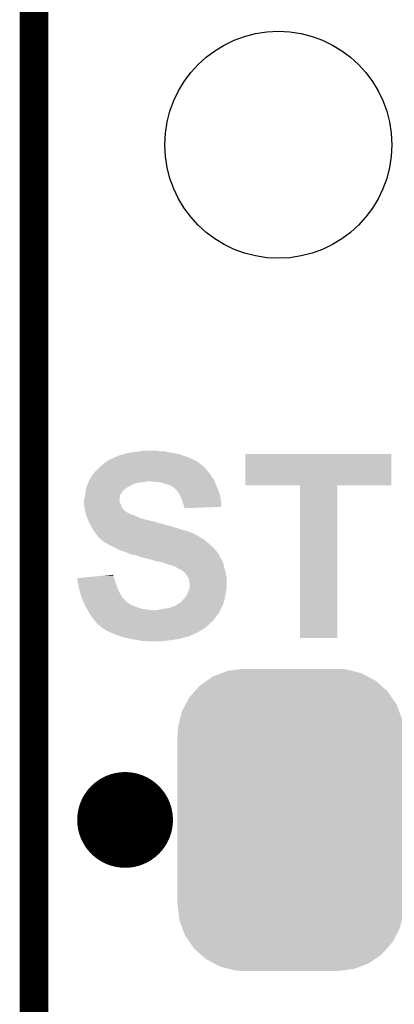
# Model space of a CAD drawing. Extents: x -0.05 to 0.95, y -0.15 to 2.1.
# Tile 25 of 51: x -0.053 to 0.0252, y 1.1315 to 1.3371. Entities that reach past the tile are written whole.
import ezdxf

# ---------------------------------------------------------------- set-up
doc = ezdxf.new("R2010")
doc.units = 0
doc.layers.get('0').update_dxf_attribs({"linetype": 'CONTINUOUS'})
for name, color, linetype in [('LTE_IOT_13_CLICK_V101A_GKO', 9, 'CONTINUOUS'), ('LTE_IOT_13_CLICK_V101A_GTO', 11, 'CONTINUOUS'), ('LTE_IOT_13_CLICK_V101A_GTS', 8, 'CONTINUOUS')]:
    doc.layers.add(name, color=color, linetype=linetype)

# ---------------------------------------------------------------- blocks, each defined once
blk = doc.blocks.new('CUSTOM_171')
for points in [[(-0.01451, 0.03062), (-0.01315, 0.03114), (0.01479, 0.03062), (0.01274, 0.03114)], [(-0.01315, 0.03114), (-0.01076, 0.03144), (0.01274, 0.03114), (0.01157, 0.03144)], [(-0.01076, 0.03144), (-0.00985, 0.03155), (0.01157, 0.03144), (0.00985, 0.03155)], [(-0.01898, 0.02807), (-0.01755, 0.02906), (0.01884, 0.02807), (0.01772, 0.02906)], [(-0.01755, 0.02906), (-0.01625, 0.02996), (0.01772, 0.02906), (0.01604, 0.02996)], [(-0.01625, 0.02996), (-0.01451, 0.03062), (0.01604, 0.02996), (0.01479, 0.03062)], [(-0.02119, 0.02558), (-0.02007, 0.02685), (0.02107, 0.02558), (0.0202, 0.02685)], [(-0.02007, 0.02685), (-0.01898, 0.02807), (0.0202, 0.02685), (0.01884, 0.02807)], [(-0.02197, 0.02411), (-0.02119, 0.02558), (0.02208, 0.02411), (0.02107, 0.02558)], [(-0.02315, 0.021), (-0.02274, 0.02264), (0.02325, 0.021), (0.02263, 0.02264)], [(-0.02274, 0.02264), (-0.02197, 0.02411), (0.02263, 0.02264), (0.02208, 0.02411)], [(-0.02354, 0.01942), (-0.02315, 0.021), (0.02344, 0.01942), (0.02325, 0.021)], [(-0.02365, 0.0177), (-0.02354, 0.01942), (0.02365, 0.0177), (0.02344, 0.01942)], [(-0.0237, -0.0177), (-0.0237, 0.0177), (0.0237, -0.0177), (0.0237, 0.0177)], [(-0.02344, -0.01942), (-0.02365, -0.0177), (0.02354, -0.01942), (0.02365, -0.0177)], [(-0.02325, -0.021), (-0.02344, -0.01942), (0.02315, -0.021), (0.02354, -0.01942)], [(-0.02263, -0.02264), (-0.02325, -0.021), (0.02274, -0.02264), (0.02315, -0.021)], [(-0.02208, -0.02411), (-0.02263, -0.02264), (0.02197, -0.02411), (0.02274, -0.02264)], [(-0.02107, -0.02558), (-0.02208, -0.02411), (0.02119, -0.02558), (0.02197, -0.02411)], [(-0.0202, -0.02685), (-0.02107, -0.02558), (0.02007, -0.02685), (0.02119, -0.02558)], [(-0.01884, -0.02807), (-0.0202, -0.02685), (0.01898, -0.02807), (0.02007, -0.02685)], [(-0.01772, -0.02906), (-0.01884, -0.02807), (0.01755, -0.02906), (0.01898, -0.02807)], [(-0.01604, -0.02996), (-0.01772, -0.02906), (0.01625, -0.02996), (0.01755, -0.02906)], [(-0.01479, -0.03062), (-0.01604, -0.02996), (0.01451, -0.03062), (0.01625, -0.02996)], [(-0.01274, -0.03114), (-0.01479, -0.03062), (0.01315, -0.03114), (0.01451, -0.03062)], [(-0.01157, -0.03144), (-0.01274, -0.03114), (0.01076, -0.03144), (0.01315, -0.03114)], [(-0.00985, -0.03155), (-0.01157, -0.03144), (0.00985, -0.03155), (0.01076, -0.03144)]]:
    blk.add_solid(points)
blk = doc.blocks.new('ROUND_87')
blk.add_circle((0, 0), 0.0237)

msp = doc.modelspace()

# ---------------------------------------------------------------- linework, layer by layer
at = {"layer": 'LTE_IOT_13_CLICK_V101A_GKO', "const_width": 0.006}
msp.add_lwpolyline([(-0.05, -0.15), (-0.05, 2.01)], dxfattribs=at)
at = {"layer": 'LTE_IOT_13_CLICK_V101A_GTO', "const_width": 0.01}
msp.add_lwpolyline([(-0.036, 1.17, 1), (-0.026, 1.17, 1)], format="xyb", close=True, dxfattribs=at)
at = {"layer": 'LTE_IOT_13_CLICK_V101A_GTO'}
for points in [[(-0.0323, 1.2461), (-0.032, 1.2462), (-0.0189, 1.2461), (-0.01917, 1.2462)], [(-0.032, 1.2462), (-0.0315, 1.2463), (-0.01917, 1.2462), (-0.01943, 1.2463)], [(-0.0315, 1.2463), (-0.03125, 1.2464), (-0.01943, 1.2463), (-0.0197, 1.2464)], [(-0.03125, 1.2464), (-0.031, 1.2465), (-0.0197, 1.2464), (-0.0203, 1.2465)], [(-0.031, 1.2465), (-0.0299, 1.2467), (-0.0203, 1.2465), (-0.0215, 1.2467)], [(-0.0299, 1.2467), (-0.0286, 1.2469), (-0.0215, 1.2467), (-0.0224, 1.2469)], [(-0.0286, 1.2469), (-0.0279, 1.247), (-0.0224, 1.2469), (-0.0231, 1.247)], [(-0.0279, 1.247), (-0.0272, 1.2471), (-0.0238, 1.247), (-0.0244, 1.2471)], [(-0.0059, 1.2399), (-0.0059, 1.2464), (0.0246, 1.2399), (0.0246, 1.2464)], [(-0.0059, 1.2464), (-0.0059, 1.2464), (0.0246, 1.2464), (-0.0059, 1.2464)], [(-0.0361, 1.2439), (-0.03533, 1.2445), (-0.0147, 1.2439), (-0.0155, 1.2445)], [(-0.03533, 1.2445), (-0.0352, 1.2446), (-0.0155, 1.2445), (-0.01564, 1.2446)], [(-0.0352, 1.2446), (-0.0346, 1.245), (-0.01564, 1.2446), (-0.0162, 1.245)], [(-0.0346, 1.245), (-0.0343, 1.2452), (-0.0162, 1.245), (-0.01665, 1.2452)], [(-0.0343, 1.2452), (-0.0332, 1.2457), (-0.01665, 1.2452), (-0.01777, 1.2457)], [(-0.0332, 1.2457), (-0.0331, 1.2457), (-0.01777, 1.2457), (-0.01778, 1.2457)], [(-0.0331, 1.2457), (-0.033, 1.2458), (-0.01778, 1.2457), (-0.018, 1.2458)], [(-0.033, 1.2458), (-0.0326, 1.246), (-0.018, 1.2458), (-0.0186, 1.246)], [(-0.0326, 1.246), (-0.0323, 1.2461), (-0.0186, 1.246), (-0.0189, 1.2461)], [(-0.0379, 1.242), (-0.0377, 1.2422), (-0.01308, 1.242), (-0.0132, 1.2422)], [(-0.0377, 1.2422), (-0.0376, 1.2423), (-0.0132, 1.2422), (-0.0133, 1.2423)], [(-0.0376, 1.2423), (-0.03737, 1.2426), (-0.0133, 1.2423), (-0.0136, 1.2426)], [(-0.03737, 1.2426), (-0.0373, 1.2427), (-0.0136, 1.2426), (-0.01367, 1.2427)], [(-0.0373, 1.2427), (-0.0366, 1.2434), (-0.01367, 1.2427), (-0.0142, 1.2434)], [(-0.0366, 1.2434), (-0.0364, 1.2436), (-0.0142, 1.2434), (-0.0144, 1.2436)], [(-0.0364, 1.2436), (-0.0363, 1.2437), (-0.0144, 1.2436), (-0.0146, 1.2437)], [(-0.0363, 1.2437), (-0.0361, 1.2439), (-0.0146, 1.2437), (-0.0147, 1.2439)], [(-0.0389, 1.2399), (-0.03882, 1.2401), (-0.0297, 1.2399), (-0.0293, 1.2401)], [(-0.03882, 1.2401), (-0.0387, 1.2404), (-0.0293, 1.2401), (-0.0284, 1.2404)], [(-0.0387, 1.2404), (-0.03862, 1.2406), (-0.0284, 1.2404), (-0.0268, 1.2406)], [(-0.03862, 1.2406), (-0.03858, 1.2407), (-0.0268, 1.2406), (-0.0262, 1.2407)], [(-0.03858, 1.2407), (-0.0385, 1.2409), (-0.0123, 1.2407), (-0.0124, 1.2409)], [(-0.0385, 1.2409), (-0.03838, 1.2411), (-0.0124, 1.2409), (-0.0125, 1.2411)], [(-0.03838, 1.2411), (-0.03802, 1.2417), (-0.0125, 1.2411), (-0.0129, 1.2417)], [(-0.03802, 1.2417), (-0.0379, 1.2419), (-0.0129, 1.2417), (-0.01302, 1.2419)], [(-0.0379, 1.2419), (-0.0379, 1.242), (-0.01302, 1.2419), (-0.01308, 1.242)], [(-0.0245, 1.2406), (-0.0257, 1.2407), (-0.01225, 1.2406), (-0.0123, 1.2407)], [(-0.0235, 1.2405), (-0.0245, 1.2406), (-0.0122, 1.2405), (-0.01225, 1.2406)], [(-0.0227, 1.2402), (-0.0235, 1.2405), (-0.01209, 1.2402), (-0.0122, 1.2405)], [(-0.022, 1.24), (-0.0227, 1.2402), (-0.01201, 1.24), (-0.01209, 1.2402)], [(-0.0215, 1.2398), (-0.022, 1.24), (-0.01194, 1.2398), (-0.01201, 1.24)], [(-0.03933, 1.2379), (-0.0393, 1.2381), (-0.032, 1.2379), (-0.03185, 1.2381)], [(-0.0393, 1.2381), (-0.03928, 1.2383), (-0.03185, 1.2381), (-0.0317, 1.2383)], [(-0.03928, 1.2383), (-0.03921, 1.2389), (-0.0317, 1.2383), (-0.0313, 1.2389)], [(-0.03921, 1.2389), (-0.0392, 1.239), (-0.0313, 1.2389), (-0.0312, 1.239)], [(-0.0392, 1.239), (-0.03913, 1.2392), (-0.0312, 1.239), (-0.031, 1.2392)], [(-0.03913, 1.2392), (-0.03897, 1.2397), (-0.0309, 1.2392), (-0.0301, 1.2397)], [(-0.03913, 1.2392), (-0.03913, 1.2392), (-0.031, 1.2392), (-0.0309, 1.2392)], [(-0.03897, 1.2397), (-0.0389, 1.2399), (-0.0301, 1.2397), (-0.0297, 1.2399)], [(-0.0213, 1.2397), (-0.0215, 1.2398), (-0.0119, 1.2397), (-0.01194, 1.2398)], [(-0.0211, 1.2396), (-0.0213, 1.2397), (-0.01186, 1.2396), (-0.0119, 1.2397)], [(-0.0209, 1.2394), (-0.0211, 1.2396), (-0.01177, 1.2394), (-0.01186, 1.2396)], [(-0.0204, 1.239), (-0.0208, 1.2394), (-0.0116, 1.239), (-0.01177, 1.2394)], [(-0.0202, 1.2388), (-0.0204, 1.239), (-0.01153, 1.2388), (-0.0116, 1.239)], [(-0.01977, 1.2382), (-0.0202, 1.2388), (-0.0113, 1.2382), (-0.01153, 1.2388)], [(-0.0197, 1.2381), (-0.01977, 1.2382), (-0.01128, 1.2381), (-0.0113, 1.2382)], [(-0.0194, 1.2375), (-0.0197, 1.2381), (-0.01114, 1.2375), (-0.01128, 1.2381)], [(0.0055, 1.208), (0.0055, 1.2399), (0.0133, 1.208), (0.0133, 1.2399)], [(0.0055, 1.2399), (0.0055, 1.2399), (0.0133, 1.2399), (0.0246, 1.2399)], [(-0.0396, 1.2369), (-0.0394, 1.2374), (-0.0321, 1.2369), (-0.0321, 1.2374)], [(-0.0396, 1.2364), (-0.0396, 1.2369), (-0.0321, 1.2364), (-0.0321, 1.2369)], [(-0.03957, 1.2361), (-0.0396, 1.2364), (-0.032, 1.2361), (-0.0321, 1.2364)], [(-0.03952, 1.2357), (-0.03957, 1.2361), (-0.0318, 1.2357), (-0.032, 1.2361)], [(-0.0394, 1.2374), (-0.03933, 1.2379), (-0.0321, 1.2374), (-0.032, 1.2379)], [(-0.0191, 1.2367), (-0.0194, 1.2375), (-0.01097, 1.2367), (-0.01114, 1.2375)], [(-0.019, 1.2364), (-0.0191, 1.2367), (-0.0109, 1.2364), (-0.01097, 1.2367)], [(-0.0189, 1.2361), (-0.019, 1.2364), (-0.0109, 1.2361), (-0.0109, 1.2364)], [(-0.0187, 1.2356), (-0.0189, 1.2361), (-0.0109, 1.2356), (-0.0109, 1.2361)], [(-0.0395, 1.2355), (-0.03952, 1.2357), (-0.03175, 1.2355), (-0.0318, 1.2357)], [(-0.03948, 1.2353), (-0.0395, 1.2355), (-0.0317, 1.2353), (-0.03175, 1.2355)], [(-0.03943, 1.2349), (-0.03948, 1.2353), (-0.0314, 1.2349), (-0.0317, 1.2353)], [(-0.0394, 1.2347), (-0.03943, 1.2349), (-0.0312, 1.2347), (-0.0314, 1.2349)], [(-0.03934, 1.2345), (-0.0394, 1.2347), (-0.031, 1.2345), (-0.0312, 1.2347)], [(-0.03929, 1.2343), (-0.03934, 1.2345), (-0.0307, 1.2343), (-0.031, 1.2345)], [(-0.03926, 1.2342), (-0.03929, 1.2343), (-0.0305, 1.2342), (-0.0307, 1.2343)], [(-0.03923, 1.2341), (-0.03926, 1.2342), (-0.0302, 1.2341), (-0.0305, 1.2342)], [(-0.03917, 1.2339), (-0.03923, 1.2341), (-0.03, 1.2339), (-0.0302, 1.2341)], [(-0.03914, 1.2338), (-0.03917, 1.2339), (-0.0296, 1.2338), (-0.03, 1.2339)], [(-0.03903, 1.2334), (-0.03914, 1.2338), (-0.0286, 1.2334), (-0.0296, 1.2338)], [(-0.01863, 1.2354), (-0.0187, 1.2356), (-0.0109, 1.2354), (-0.0109, 1.2356)], [(-0.0186, 1.2353), (-0.01863, 1.2354), (-0.01347, 1.2353), (-0.0109, 1.2354)], [(-0.0186, 1.2351), (-0.0186, 1.2353), (-0.0186, 1.2351), (-0.01347, 1.2353)], [(-0.039, 1.2333), (-0.03903, 1.2334), (-0.0284, 1.2333), (-0.0286, 1.2334)], [(-0.03891, 1.2331), (-0.039, 1.2333), (-0.028, 1.2331), (-0.0284, 1.2333)], [(-0.03883, 1.2329), (-0.03891, 1.2331), (-0.0274, 1.2329), (-0.028, 1.2331)], [(-0.03866, 1.2325), (-0.03883, 1.2329), (-0.0258, 1.2325), (-0.0274, 1.2329)], [(-0.03857, 1.2323), (-0.03866, 1.2325), (-0.0249, 1.2323), (-0.0258, 1.2325)], [(-0.03844, 1.232), (-0.03857, 1.2323), (-0.0239, 1.232), (-0.0249, 1.2323)], [(-0.0384, 1.2319), (-0.03844, 1.232), (-0.0236, 1.2319), (-0.0239, 1.232)], [(-0.03835, 1.2318), (-0.0384, 1.2319), (-0.023, 1.2318), (-0.0234, 1.2319)], [(-0.03824, 1.2316), (-0.03835, 1.2318), (-0.0225, 1.2316), (-0.023, 1.2318)], [(-0.03818, 1.2315), (-0.03824, 1.2316), (-0.022, 1.2315), (-0.0225, 1.2316)], [(-0.03807, 1.2313), (-0.03818, 1.2315), (-0.0214, 1.2313), (-0.022, 1.2315)], [(-0.03796, 1.2311), (-0.03807, 1.2313), (-0.0207, 1.2311), (-0.0214, 1.2313)], [(-0.0378, 1.2308), (-0.03796, 1.2311), (-0.01972, 1.2308), (-0.0207, 1.2311)], [(-0.03774, 1.2307), (-0.0378, 1.2308), (-0.0194, 1.2307), (-0.01972, 1.2308)], [(-0.0375, 1.2303), (-0.03774, 1.2307), (-0.018, 1.2303), (-0.0194, 1.2307)], [(-0.03712, 1.2298), (-0.0375, 1.2303), (-0.0167, 1.2298), (-0.018, 1.2303)], [(-0.0369, 1.2295), (-0.03712, 1.2298), (-0.0161, 1.2295), (-0.0167, 1.2298)], [(-0.03667, 1.2292), (-0.0369, 1.2295), (-0.0156, 1.2292), (-0.0161, 1.2295)], [(-0.0366, 1.2291), (-0.03667, 1.2292), (-0.0155, 1.2291), (-0.0155, 1.2292)], [(-0.03667, 1.2292), (-0.03667, 1.2292), (-0.0155, 1.2292), (-0.0156, 1.2292)], [(-0.0364, 1.2289), (-0.0366, 1.2291), (-0.0151, 1.2289), (-0.0155, 1.2291)], [(-0.0362, 1.2288), (-0.0364, 1.2289), (-0.01493, 1.2288), (-0.0151, 1.2289)], [(-0.0361, 1.2286), (-0.0362, 1.2288), (-0.0146, 1.2286), (-0.01493, 1.2288)], [(-0.0356, 1.2282), (-0.0361, 1.2286), (-0.01412, 1.2282), (-0.0146, 1.2286)], [(-0.0349, 1.2278), (-0.0356, 1.2282), (-0.01364, 1.2278), (-0.01412, 1.2282)], [(-0.0346, 1.2276), (-0.0349, 1.2278), (-0.0134, 1.2276), (-0.01364, 1.2278)], [(-0.0343, 1.2274), (-0.0346, 1.2276), (-0.01317, 1.2274), (-0.0134, 1.2276)], [(-0.0336, 1.2271), (-0.0343, 1.2274), (-0.01283, 1.2271), (-0.01317, 1.2274)], [(-0.0332, 1.2269), (-0.0336, 1.2271), (-0.0126, 1.2269), (-0.01283, 1.2271)], [(-0.0322, 1.2264), (-0.0332, 1.2269), (-0.01216, 1.2264), (-0.0126, 1.2269)], [(-0.03136, 1.2261), (-0.0322, 1.2264), (-0.0119, 1.2261), (-0.01216, 1.2264)], [(-0.0308, 1.2259), (-0.03136, 1.2261), (-0.01175, 1.2259), (-0.0119, 1.2261)], [(-0.0301, 1.2256), (-0.0308, 1.2259), (-0.01153, 1.2256), (-0.01175, 1.2259)], [(-0.0295, 1.2254), (-0.0301, 1.2256), (-0.01138, 1.2254), (-0.01153, 1.2256)], [(-0.0288, 1.2253), (-0.0295, 1.2254), (-0.0113, 1.2253), (-0.01138, 1.2254)], [(-0.0283, 1.2251), (-0.0288, 1.2253), (-0.0113, 1.2251), (-0.0113, 1.2253)], [(-0.028, 1.225), (-0.0283, 1.2251), (-0.01123, 1.225), (-0.0113, 1.2251)], [(-0.0276, 1.2249), (-0.028, 1.225), (-0.01117, 1.2249), (-0.01123, 1.225)], [(-0.0274, 1.2248), (-0.0276, 1.2249), (-0.0111, 1.2248), (-0.01117, 1.2249)], [(-0.0257, 1.2244), (-0.0273, 1.2248), (-0.01086, 1.2244), (-0.0111, 1.2248)], [(-0.02535, 1.2243), (-0.0257, 1.2244), (-0.0108, 1.2243), (-0.01086, 1.2244)], [(-0.0243, 1.224), (-0.02535, 1.2243), (-0.01067, 1.224), (-0.0108, 1.2243)], [(-0.0237, 1.2239), (-0.0243, 1.224), (-0.01063, 1.2239), (-0.01067, 1.224)], [(-0.0232, 1.2238), (-0.0237, 1.2239), (-0.01059, 1.2238), (-0.01063, 1.2239)], [(-0.0228, 1.2236), (-0.0232, 1.2238), (-0.0105, 1.2236), (-0.01059, 1.2238)], [(-0.0224, 1.2235), (-0.0228, 1.2236), (-0.01048, 1.2235), (-0.0105, 1.2236)], [(-0.0218, 1.2233), (-0.0224, 1.2235), (-0.01043, 1.2233), (-0.01048, 1.2235)], [(-0.0214, 1.2232), (-0.0218, 1.2233), (-0.01041, 1.2232), (-0.01043, 1.2233)], [(-0.0212, 1.2231), (-0.0214, 1.2232), (-0.01039, 1.2231), (-0.01041, 1.2232)], [(-0.0204, 1.2228), (-0.0211, 1.2231), (-0.01032, 1.2228), (-0.01039, 1.2231)], [(-0.02023, 1.2227), (-0.0204, 1.2228), (-0.0103, 1.2227), (-0.01032, 1.2228)], [(-0.0199, 1.2225), (-0.02023, 1.2227), (-0.01024, 1.2225), (-0.0103, 1.2227)], [(-0.0194, 1.2223), (-0.0199, 1.2225), (-0.01018, 1.2223), (-0.01024, 1.2225)], [(-0.019, 1.222), (-0.0194, 1.2223), (-0.01009, 1.222), (-0.01018, 1.2223)], [(-0.0187, 1.2218), (-0.019, 1.222), (-0.01003, 1.2218), (-0.01009, 1.222)], [(-0.0186, 1.2217), (-0.0187, 1.2218), (-0.01, 1.2217), (-0.01003, 1.2218)], [(-0.0184, 1.2215), (-0.0186, 1.2217), (-0.00997, 1.2215), (-0.01, 1.2217)], [(-0.0184, 1.2214), (-0.0184, 1.2215), (-0.00995, 1.2214), (-0.00997, 1.2215)], [(-0.041, 1.2205), (-0.03993, 1.2206), (-0.03327, 1.2205), (-0.0333, 1.2206)], [(-0.0409, 1.2199), (-0.041, 1.2205), (-0.0331, 1.2199), (-0.03327, 1.2205)], [(-0.0408, 1.2193), (-0.0409, 1.2199), (-0.03288, 1.2193), (-0.0331, 1.2199)], [(-0.03993, 1.2206), (-0.03778, 1.2208), (-0.0333, 1.2206), (-0.0334, 1.2208)], [(-0.03778, 1.2208), (-0.03564, 1.221), (-0.0334, 1.2208), (-0.0334, 1.221)], [(-0.03564, 1.221), (-0.0335, 1.2212), (-0.0334, 1.221), (-0.0335, 1.2212)], [(-0.0181, 1.221), (-0.0184, 1.2214), (-0.00988, 1.221), (-0.00995, 1.2214)], [(-0.0179, 1.2207), (-0.0181, 1.221), (-0.00983, 1.2207), (-0.00988, 1.221)], [(-0.0178, 1.2205), (-0.0179, 1.2207), (-0.0098, 1.2205), (-0.00983, 1.2207)], [(-0.0177, 1.2203), (-0.0178, 1.2205), (-0.0098, 1.2203), (-0.0098, 1.2205)], [(-0.0176, 1.2199), (-0.0177, 1.2203), (-0.0098, 1.2199), (-0.0098, 1.2203)], [(-0.0176, 1.2196), (-0.0176, 1.2199), (-0.0098, 1.2196), (-0.0098, 1.2199)], [(-0.0175, 1.2193), (-0.0176, 1.2196), (-0.0098, 1.2193), (-0.0098, 1.2196)], [(-0.04076, 1.2191), (-0.0408, 1.2193), (-0.0328, 1.2191), (-0.03288, 1.2193)], [(-0.0406, 1.2182), (-0.04076, 1.2191), (-0.0325, 1.2182), (-0.0328, 1.2191)], [(-0.0403, 1.2172), (-0.0406, 1.2182), (-0.032, 1.2172), (-0.0325, 1.2182)], [(-0.01801, 1.2172), (-0.0178, 1.2177), (-0.01, 1.2172), (-0.00993, 1.2177)], [(-0.0178, 1.2177), (-0.01773, 1.2179), (-0.00993, 1.2177), (-0.0099, 1.2179)], [(-0.01773, 1.2179), (-0.0176, 1.2183), (-0.0099, 1.2179), (-0.0098, 1.2183)], [(-0.0176, 1.2183), (-0.0175, 1.2191), (-0.0098, 1.2183), (-0.0098, 1.2191)], [(-0.0175, 1.2191), (-0.0175, 1.2193), (-0.0098, 1.2191), (-0.0098, 1.2193)], [(-0.04006, 1.2164), (-0.0403, 1.2172), (-0.0315, 1.2164), (-0.032, 1.2172)], [(-0.04, 1.2162), (-0.04006, 1.2164), (-0.0313, 1.2162), (-0.0315, 1.2164)], [(-0.03969, 1.2155), (-0.04, 1.2162), (-0.0306, 1.2155), (-0.0313, 1.2162)], [(-0.0396, 1.2153), (-0.03969, 1.2155), (-0.0303, 1.2153), (-0.0306, 1.2155)], [(-0.03945, 1.215), (-0.0396, 1.2153), (-0.0299, 1.215), (-0.0303, 1.2153)], [(-0.01992, 1.2151), (-0.0195, 1.2154), (-0.0105, 1.2151), (-0.01042, 1.2154)], [(-0.0194, 1.2154), (-0.0191, 1.2157), (-0.01042, 1.2154), (-0.01034, 1.2157)], [(-0.0191, 1.2157), (-0.0189, 1.216), (-0.01034, 1.2157), (-0.01025, 1.216)], [(-0.0189, 1.216), (-0.0187, 1.2162), (-0.01025, 1.216), (-0.0102, 1.2162)], [(-0.0187, 1.2162), (-0.0185, 1.2164), (-0.0102, 1.2162), (-0.01016, 1.2164)], [(-0.0185, 1.2164), (-0.0181, 1.217), (-0.01016, 1.2164), (-0.01004, 1.217)], [(-0.0181, 1.217), (-0.01801, 1.2172), (-0.01004, 1.217), (-0.01, 1.2172)], [(-0.0393, 1.2147), (-0.03945, 1.215), (-0.0292, 1.2147), (-0.0299, 1.215)], [(-0.0392, 1.2145), (-0.0393, 1.2147), (-0.02867, 1.2145), (-0.0292, 1.2147)], [(-0.03914, 1.2144), (-0.0392, 1.2145), (-0.0284, 1.2144), (-0.02867, 1.2145)], [(-0.03897, 1.2141), (-0.03914, 1.2144), (-0.0275, 1.2141), (-0.0284, 1.2144)], [(-0.03886, 1.2139), (-0.03897, 1.2141), (-0.0263, 1.2139), (-0.0275, 1.2141)], [(-0.0388, 1.2138), (-0.03886, 1.2139), (-0.0251, 1.2138), (-0.0263, 1.2139)], [(-0.0384, 1.2131), (-0.0388, 1.2138), (-0.0115, 1.2131), (-0.01115, 1.2138)], [(-0.0245, 1.2138), (-0.0238, 1.2139), (-0.01115, 1.2138), (-0.0111, 1.2139)], [(-0.0238, 1.2139), (-0.023, 1.2141), (-0.0111, 1.2139), (-0.011, 1.2141)], [(-0.023, 1.2141), (-0.0221, 1.2142), (-0.011, 1.2141), (-0.01095, 1.2142)], [(-0.0221, 1.2142), (-0.0211, 1.2145), (-0.01095, 1.2142), (-0.0108, 1.2145)], [(-0.0211, 1.2145), (-0.0202, 1.2149), (-0.0108, 1.2145), (-0.0106, 1.2149)], [(-0.0202, 1.2149), (-0.01992, 1.2151), (-0.0106, 1.2149), (-0.0105, 1.2151)], [(-0.03828, 1.2129), (-0.0384, 1.2131), (-0.0116, 1.2129), (-0.0115, 1.2131)], [(-0.03822, 1.2128), (-0.03828, 1.2129), (-0.0118, 1.2128), (-0.0116, 1.2129)], [(-0.0381, 1.2126), (-0.03822, 1.2128), (-0.01193, 1.2126), (-0.0118, 1.2128)], [(-0.03754, 1.2119), (-0.0381, 1.2126), (-0.0124, 1.2119), (-0.01193, 1.2126)], [(-0.0373, 1.2116), (-0.03754, 1.2119), (-0.0127, 1.2116), (-0.0124, 1.2119)], [(-0.037, 1.2112), (-0.0373, 1.2116), (-0.0131, 1.2112), (-0.0127, 1.2116)], [(-0.0368, 1.2109), (-0.037, 1.2112), (-0.0134, 1.2109), (-0.0131, 1.2112)], [(-0.0364, 1.2107), (-0.0368, 1.2109), (-0.0136, 1.2107), (-0.0134, 1.2109)], [(-0.0364, 1.2106), (-0.0364, 1.2107), (-0.0137, 1.2106), (-0.0136, 1.2107)], [(-0.0356, 1.21), (-0.0364, 1.2106), (-0.01447, 1.21), (-0.0137, 1.2106)], [(-0.03544, 1.2099), (-0.0356, 1.21), (-0.0146, 1.2099), (-0.01447, 1.21)], [(-0.0348, 1.2095), (-0.03544, 1.2099), (-0.01527, 1.2095), (-0.0146, 1.2099)], [(-0.03435, 1.2093), (-0.0348, 1.2095), (-0.0156, 1.2093), (-0.01527, 1.2095)], [(-0.033, 1.2087), (-0.03435, 1.2093), (-0.0169, 1.2087), (-0.0156, 1.2093)], [(-0.0327, 1.2086), (-0.033, 1.2087), (-0.017, 1.2086), (-0.0169, 1.2087)], [(-0.0321, 1.2084), (-0.0327, 1.2086), (-0.0175, 1.2084), (-0.0172, 1.2086)], [(-0.0327, 1.2086), (-0.0327, 1.2086), (-0.0172, 1.2086), (-0.017, 1.2086)], [(-0.03177, 1.2083), (-0.0321, 1.2084), (-0.0178, 1.2083), (-0.0175, 1.2084)], [(-0.0311, 1.2081), (-0.03177, 1.2083), (-0.0186, 1.2081), (-0.0178, 1.2083)], [(-0.03065, 1.208), (-0.0311, 1.2081), (-0.0191, 1.208), (-0.0186, 1.2081)], [(-0.02975, 1.2078), (-0.03065, 1.208), (-0.0197, 1.2078), (-0.0191, 1.208)], [(-0.0293, 1.2077), (-0.02975, 1.2078), (-0.0204, 1.2077), (-0.0197, 1.2078)], [(-0.0285, 1.2076), (-0.0293, 1.2077), (-0.0211, 1.2076), (-0.0204, 1.2077)], [(-0.0281, 1.2075), (-0.0285, 1.2076), (-0.0218, 1.2075), (-0.0211, 1.2076)], [(-0.0277, 1.2074), (-0.0281, 1.2075), (-0.0226, 1.2074), (-0.0218, 1.2075)], [(-0.0264, 1.2073), (-0.027, 1.2074), (-0.0234, 1.2073), (-0.0226, 1.2074)]]:
    msp.add_solid(points, dxfattribs=at)

# ---------------------------------------------------------------- block references
at = {"layer": 'LTE_IOT_13_CLICK_V101A_GTS'}
for name, p in [('ROUND_87', (0.001, 1.311)), ('CUSTOM_171', (0.0036, 1.17))]:
    msp.add_blockref(name, p, dxfattribs=at)

doc.saveas('drawing.dxf')
